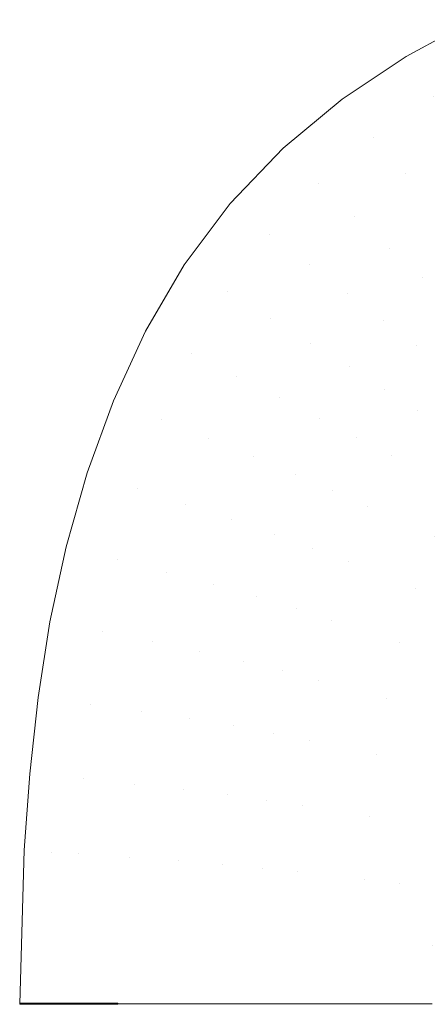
# Model space of a CAD drawing. Header units: centimetres. Extents: x -26.4 to 27.6, y -18.6 to 17.1.
# Tile 1 of 256: x -26.4 to -20.1, y -0.7 to 14.6. Entities that reach past the tile are written whole.
import ezdxf

# ---------------------------------------------------------------- set-up
doc = ezdxf.new("R2010")
doc.units = ezdxf.units.CM
doc.header["$LTSCALE"] = 2.54
doc.layers.add('Lucido design-1', color=7, linetype='Continuous')

# ---------------------------------------------------------------- blocks, each defined once
blk = doc.blocks.new('Gruppo-1')
at = {"color": 5, "linetype": 'Continuous', "lineweight": 9}
for points, invisible_edges in [([(-19.36, 14.589, -249.989), (-20.407, 14.018, -249.989), (-19.976, 13.395, -250.058)], 10), ([(-20.407, 14.018, -249.989), (-21.398, 13.354, -249.989), (-20.907, 12.765, -250.062)], 10), ([(-20.907, 12.765, -250.062), (-19.976, 13.395, -250.058), (-20.407, 14.018, -249.989)], 11), ([(-21.398, 13.354, -249.989), (-22.314, 12.591, -249.989), (-21.76, 12.049, -250.065)], 10), ([(-21.76, 12.049, -250.065), (-20.907, 12.765, -250.062), (-21.398, 13.354, -249.989)], 11), ([(-19.976, 13.395, -250.058), (-20.907, 12.765, -250.062), (-20.411, 12.203, -250.279)], 11), ([(-20.411, 12.203, -250.279), (-19.535, 12.801, -250.27), (-19.976, 13.395, -250.058)], 11), ([(-20.907, 12.765, -250.062), (-21.76, 12.049, -250.065), (-21.207, 11.529, -250.287)], 11), ([(-21.207, 11.529, -250.287), (-20.411, 12.203, -250.279), (-20.907, 12.765, -250.062)], 11), ([(-19.535, 12.801, -250.27), (-20.411, 12.203, -250.279), (-19.922, 11.67, -250.611)], 11), ([(-22.314, 12.591, -249.989), (-23.137, 11.729, -249.989), (-22.521, 11.244, -250.068)], 10), ([(-22.521, 11.244, -250.068), (-21.76, 12.049, -250.065), (-22.314, 12.591, -249.989)], 11), ([(-20.411, 12.203, -250.279), (-21.207, 11.529, -250.287), (-20.666, 11.036, -250.627)], 11), ([(-20.666, 11.036, -250.627), (-19.922, 11.67, -250.611), (-20.411, 12.203, -250.279)], 11), ([(-21.76, 12.049, -250.065), (-22.521, 11.244, -250.068), (-21.911, 10.778, -250.296)], 11), ([(-21.911, 10.778, -250.296), (-21.207, 11.529, -250.287), (-21.76, 12.049, -250.065)], 11), ([(-23.137, 11.729, -249.989), (-23.852, 10.775, -249.989), (-23.181, 10.356, -250.071)], 10), ([(-23.181, 10.356, -250.071), (-22.521, 11.244, -250.068), (-23.137, 11.729, -249.989)], 11), ([(-19.922, 11.67, -250.611), (-20.666, 11.036, -250.627), (-20.151, 10.573, -251.071)], 11), ([(-20.151, 10.573, -251.071), (-19.452, 11.173, -251.048), (-19.922, 11.67, -250.611)], 11), ([(-21.207, 11.529, -250.287), (-21.911, 10.778, -250.296), (-21.321, 10.334, -250.642)], 11), ([(-21.321, 10.334, -250.642), (-20.666, 11.036, -250.627), (-21.207, 11.529, -250.287)], 11), ([(-22.521, 11.244, -250.068), (-23.181, 10.356, -250.071), (-22.52, 9.95, -250.304)], 11), ([(-22.52, 9.95, -250.304), (-21.911, 10.778, -250.296), (-22.521, 11.244, -250.068)], 11), ([(-20.666, 11.036, -250.627), (-21.321, 10.334, -250.642), (-20.763, 9.915, -251.094)], 11), ([(-20.763, 9.915, -251.094), (-20.151, 10.573, -251.071), (-20.666, 11.036, -250.627)], 11), ([(-19.452, 11.173, -251.048), (-20.151, 10.573, -251.071), (-19.669, 10.145, -251.604)], 11), ([(-23.852, 10.775, -249.989), (-24.455, 9.746, -249.989), (-23.739, 9.392, -250.073)], 10), ([(-23.739, 9.392, -250.073), (-23.181, 10.356, -250.071), (-23.852, 10.775, -249.989)], 11), ([(-21.911, 10.778, -250.296), (-22.52, 9.95, -250.304), (-21.886, 9.561, -250.657)], 11), ([(-21.886, 9.561, -250.657), (-21.321, 10.334, -250.642), (-21.911, 10.778, -250.296)], 11), ([(-20.151, 10.573, -251.071), (-20.763, 9.915, -251.094), (-20.244, 9.525, -251.634)], 11), ([(-20.244, 9.525, -251.634), (-19.669, 10.145, -251.604), (-20.151, 10.573, -251.071)], 11), ([(-23.181, 10.356, -250.071), (-23.739, 9.392, -250.073), (-23.039, 9.047, -250.312)], 11), ([(-23.039, 9.047, -250.312), (-22.52, 9.95, -250.304), (-23.181, 10.356, -250.071)], 11), ([(-21.321, 10.334, -250.642), (-21.886, 9.561, -250.657), (-21.29, 9.192, -251.115)], 11), ([(-21.29, 9.192, -251.115), (-20.763, 9.915, -251.094), (-21.321, 10.334, -250.642)], 11), ([(-19.669, 10.145, -251.604), (-20.244, 9.525, -251.634), (-19.758, 9.163, -252.237)], 11), ([(-22.52, 9.95, -250.304), (-23.039, 9.047, -250.312), (-22.37, 8.713, -250.671)], 11), ([(-22.37, 8.713, -250.671), (-21.886, 9.561, -250.657), (-22.52, 9.95, -250.304)], 11), ([(-20.244, 9.525, -251.634), (-20.763, 9.915, -251.094), (-21.29, 9.192, -251.115)], 11), ([(-24.455, 9.746, -249.989), (-24.953, 8.662, -249.989), (-24.203, 8.367, -250.076)], 10), ([(-24.203, 8.367, -250.076), (-23.739, 9.392, -250.073), (-24.455, 9.746, -249.989)], 11), ([(-21.29, 9.192, -251.115), (-21.886, 9.561, -250.657), (-22.37, 8.713, -250.671)], 11), ([(-21.29, 9.192, -251.115), (-20.74, 8.845, -251.663), (-20.244, 9.525, -251.634)], 11), ([(-19.758, 9.163, -252.237), (-20.244, 9.525, -251.634), (-20.74, 8.845, -251.663)], 11), ([(-23.739, 9.392, -250.073), (-24.203, 8.367, -250.076), (-23.473, 8.078, -250.32)], 11), ([(-23.473, 8.078, -250.32), (-23.039, 9.047, -250.312), (-23.739, 9.392, -250.073)], 11), ([(-22.37, 8.713, -250.671), (-21.744, 8.394, -251.136), (-21.29, 9.192, -251.115)], 11), ([(-20.74, 8.845, -251.663), (-21.29, 9.192, -251.115), (-21.744, 8.394, -251.136)], 11), ([(-22.37, 8.713, -250.671), (-23.039, 9.047, -250.312), (-23.473, 8.078, -250.32)], 11), ([(-20.74, 8.845, -251.663), (-20.229, 8.52, -252.274), (-19.758, 9.163, -252.237)], 11), ([(-18.81, 8.508, -253.52), (-19.758, 9.163, -252.237), (-20.229, 8.52, -252.274)], 11), ([(-21.744, 8.394, -251.136), (-21.171, 8.092, -251.691), (-20.74, 8.845, -251.663)], 11), ([(-20.229, 8.52, -252.274), (-20.74, 8.845, -251.663), (-21.171, 8.092, -251.691)], 11), ([(-24.953, 8.662, -249.989), (-25.359, 7.541, -249.989), (-24.584, 7.297, -250.079)], 10), ([(-24.584, 7.297, -250.079), (-24.203, 8.367, -250.076), (-24.953, 8.662, -249.989)], 11), ([(-23.473, 8.078, -250.32), (-22.778, 7.795, -250.684), (-22.37, 8.713, -250.671)], 11), ([(-21.744, 8.394, -251.136), (-22.37, 8.713, -250.671), (-22.778, 7.795, -250.684)], 11), ([(-21.171, 8.092, -251.691), (-20.641, 7.806, -252.309), (-20.229, 8.52, -252.274)], 11), ([(-19.242, 7.925, -253.57), (-20.229, 8.52, -252.274), (-20.641, 7.806, -252.309)], 11), ([(-20.229, 8.52, -252.274), (-19.242, 7.925, -253.57), (-18.81, 8.508, -253.52)], 11), ([(-23.473, 8.078, -250.32), (-24.203, 8.367, -250.076), (-24.584, 7.297, -250.079)], 11), ([(-22.778, 7.795, -250.684), (-22.132, 7.523, -251.156), (-21.744, 8.394, -251.136)], 11), ([(-21.171, 8.092, -251.691), (-21.744, 8.394, -251.136), (-22.132, 7.523, -251.156)], 11), ([(-24.584, 7.297, -250.079), (-23.832, 7.057, -250.327), (-23.473, 8.078, -250.32)], 11), ([(-22.778, 7.795, -250.684), (-23.473, 8.078, -250.32), (-23.832, 7.057, -250.327)], 11), ([(-22.132, 7.523, -251.156), (-21.542, 7.263, -251.718), (-21.171, 8.092, -251.691)], 11), ([(-20.641, 7.806, -252.309), (-21.171, 8.092, -251.691), (-21.542, 7.263, -251.718)], 11), ([(-20.641, 7.806, -252.309), (-19.625, 7.274, -253.617), (-19.242, 7.925, -253.57)], 11), ([(-23.832, 7.057, -250.327), (-23.119, 6.821, -250.697), (-22.778, 7.795, -250.684)], 11), ([(-22.132, 7.523, -251.156), (-22.778, 7.795, -250.684), (-23.119, 6.821, -250.697)], 11), ([(-21.542, 7.263, -251.718), (-20.999, 7.015, -252.341), (-20.641, 7.806, -252.309)], 11), ([(-19.625, 7.274, -253.617), (-20.641, 7.806, -252.309), (-20.999, 7.015, -252.341)], 11), ([(-24.584, 7.297, -250.079), (-25.359, 7.541, -249.989), (-25.685, 6.393, -249.989)], 9), ([(-23.119, 6.821, -250.697), (-22.458, 6.591, -251.175), (-22.132, 7.523, -251.156)], 11), ([(-21.542, 7.263, -251.718), (-22.132, 7.523, -251.156), (-22.458, 6.591, -251.175)], 11), ([(-25.685, 6.393, -249.989), (-24.89, 6.196, -250.081), (-24.584, 7.297, -250.079)], 11), ([(-23.832, 7.057, -250.327), (-24.584, 7.297, -250.079), (-24.89, 6.196, -250.081)], 11), ([(-22.458, 6.591, -251.175), (-21.856, 6.37, -251.743), (-21.542, 7.263, -251.718)], 11), ([(-20.999, 7.015, -252.341), (-21.542, 7.263, -251.718), (-21.856, 6.37, -251.743)], 11), ([(-20.999, 7.015, -252.341), (-19.966, 6.546, -253.661), (-19.625, 7.274, -253.617)], 11), ([(-24.89, 6.196, -250.081), (-24.122, 6, -250.333), (-23.832, 7.057, -250.327)], 11), ([(-23.119, 6.821, -250.697), (-23.832, 7.057, -250.327), (-24.122, 6, -250.333)], 11), ([(-21.856, 6.37, -251.743), (-21.306, 6.157, -252.372), (-20.999, 7.015, -252.341)], 11), ([(-19.966, 6.546, -253.661), (-20.999, 7.015, -252.341), (-21.306, 6.157, -252.372)], 11), ([(-24.122, 6, -250.333), (-23.395, 5.806, -250.709), (-23.119, 6.821, -250.697)], 11), ([(-22.458, 6.591, -251.175), (-23.119, 6.821, -250.697), (-23.395, 5.806, -250.709)], 11), ([(-23.395, 5.806, -250.709), (-22.724, 5.616, -251.192), (-22.458, 6.591, -251.175)], 11), ([(-21.856, 6.37, -251.743), (-22.458, 6.591, -251.175), (-22.724, 5.616, -251.192)], 11), ([(-21.306, 6.157, -252.372), (-20.263, 5.749, -253.702), (-19.966, 6.546, -253.661)], 11), ([(-18.861, 6.101, -254.946), (-19.966, 6.546, -253.661), (-20.263, 5.749, -253.702)], 11), ([(-24.89, 6.196, -250.081), (-25.685, 6.393, -249.989), (-25.938, 5.228, -249.989)], 9), ([(-22.724, 5.616, -251.192), (-22.116, 5.431, -251.766), (-21.856, 6.37, -251.743)], 11), ([(-21.306, 6.157, -252.372), (-21.856, 6.37, -251.743), (-22.116, 5.431, -251.766)], 11), ([(-25.938, 5.228, -249.989), (-25.129, 5.075, -250.083), (-24.89, 6.196, -250.081)], 11), ([(-24.122, 6, -250.333), (-24.89, 6.196, -250.081), (-25.129, 5.075, -250.083)], 11), ([(-22.116, 5.431, -251.766), (-21.561, 5.252, -252.401), (-21.306, 6.157, -252.372)], 11), ([(-20.263, 5.749, -253.702), (-21.306, 6.157, -252.372), (-21.561, 5.252, -252.401)], 11), ([(-25.129, 5.075, -250.083), (-24.348, 4.921, -250.34), (-24.122, 6, -250.333)], 11), ([(-23.395, 5.806, -250.709), (-24.122, 6, -250.333), (-24.348, 4.921, -250.34)], 11), ([(-20.263, 5.749, -253.702), (-19.15, 5.356, -254.994), (-18.861, 6.101, -254.946)], 11), ([(-24.348, 4.921, -250.34), (-23.61, 4.768, -250.72), (-23.395, 5.806, -250.709)], 11), ([(-22.724, 5.616, -251.192), (-23.395, 5.806, -250.709), (-23.61, 4.768, -250.72)], 11), ([(-21.561, 5.252, -252.401), (-20.513, 4.904, -253.739), (-20.263, 5.749, -253.702)], 11), ([(-19.15, 5.356, -254.994), (-20.263, 5.749, -253.702), (-20.513, 4.904, -253.739)], 11), ([(-23.61, 4.768, -250.72), (-22.932, 4.616, -251.208), (-22.724, 5.616, -251.192)], 11), ([(-22.116, 5.431, -251.766), (-22.724, 5.616, -251.192), (-22.932, 4.616, -251.208)], 11), ([(-22.932, 4.616, -251.208), (-22.319, 4.467, -251.787), (-22.116, 5.431, -251.766)], 11), ([(-21.561, 5.252, -252.401), (-22.116, 5.431, -251.766), (-22.319, 4.467, -251.787)], 11), ([(-25.129, 5.075, -250.083), (-25.938, 5.228, -249.989), (-26.123, 4.05, -249.989)], 9), ([(-22.319, 4.467, -251.787), (-21.762, 4.321, -252.426), (-21.561, 5.252, -252.401)], 11), ([(-20.513, 4.904, -253.739), (-21.561, 5.252, -252.401), (-21.762, 4.321, -252.426)], 11), ([(-20.513, 4.904, -253.739), (-19.396, 4.564, -255.036), (-19.15, 5.356, -254.994)], 11), ([(-26.123, 4.05, -249.989), (-25.301, 3.941, -250.085), (-25.129, 5.075, -250.083)], 11), ([(-24.348, 4.921, -250.34), (-25.129, 5.075, -250.083), (-25.301, 3.941, -250.085)], 11), ([(-25.301, 3.941, -250.085), (-24.509, 3.831, -250.345), (-24.348, 4.921, -250.34)], 11), ([(-23.61, 4.768, -250.72), (-24.348, 4.921, -250.34), (-24.509, 3.831, -250.345)], 11), ([(-21.762, 4.321, -252.426), (-20.713, 4.034, -253.773), (-20.513, 4.904, -253.739)], 11), ([(-19.396, 4.564, -255.036), (-20.513, 4.904, -253.739), (-20.713, 4.034, -253.773)], 11), ([(-24.509, 3.831, -250.345), (-23.764, 3.719, -250.729), (-23.61, 4.768, -250.72)], 11), ([(-22.932, 4.616, -251.208), (-23.61, 4.768, -250.72), (-23.764, 3.719, -250.729)], 11), ([(-23.764, 3.719, -250.729), (-23.08, 3.607, -251.223), (-22.932, 4.616, -251.208)], 11), ([(-22.319, 4.467, -251.787), (-22.932, 4.616, -251.208), (-23.08, 3.607, -251.223)], 11), ([(-23.08, 3.607, -251.223), (-22.465, 3.495, -251.806), (-22.319, 4.467, -251.787)], 11), ([(-21.762, 4.321, -252.426), (-22.319, 4.467, -251.787), (-22.465, 3.495, -251.806)], 11), ([(-20.713, 4.034, -253.773), (-19.595, 3.749, -255.074), (-19.396, 4.564, -255.036)], 11), ([(-22.465, 3.495, -251.806), (-21.907, 3.383, -252.449), (-21.762, 4.321, -252.426)], 11), ([(-20.713, 4.034, -253.773), (-21.762, 4.321, -252.426), (-21.907, 3.383, -252.449)], 11), ([(-25.301, 3.941, -250.085), (-26.123, 4.05, -249.989), (-26.248, 2.863, -249.989)], 9), ([(-21.907, 3.383, -252.449), (-20.86, 3.158, -253.801), (-20.713, 4.034, -253.773)], 11), ([(-19.595, 3.749, -255.074), (-20.713, 4.034, -253.773), (-20.86, 3.158, -253.801)], 11), ([(-26.248, 2.863, -249.989), (-25.418, 2.784, -250.087), (-25.301, 3.941, -250.085)], 11), ([(-24.509, 3.831, -250.345), (-25.301, 3.941, -250.085), (-25.418, 2.784, -250.087)], 11), ([(-25.418, 2.784, -250.087), (-24.62, 2.704, -250.35), (-24.509, 3.831, -250.345)], 11), ([(-23.764, 3.719, -250.729), (-24.509, 3.831, -250.345), (-24.62, 2.704, -250.35)], 11), ([(-24.62, 2.704, -250.35), (-23.87, 2.621, -250.738), (-23.764, 3.719, -250.729)], 11), ([(-23.08, 3.607, -251.223), (-23.764, 3.719, -250.729), (-23.87, 2.621, -250.738)], 11), ([(-20.86, 3.158, -253.801), (-19.744, 2.93, -255.106), (-19.595, 3.749, -255.074)], 11), ([(-23.87, 2.621, -250.738), (-23.184, 2.538, -251.235), (-23.08, 3.607, -251.223)], 11), ([(-22.465, 3.495, -251.806), (-23.08, 3.607, -251.223), (-23.184, 2.538, -251.235)], 11), ([(-23.184, 2.538, -251.235), (-22.569, 2.455, -251.822), (-22.465, 3.495, -251.806)], 11), ([(-21.907, 3.383, -252.449), (-22.465, 3.495, -251.806), (-22.569, 2.455, -251.822)], 11), ([(-22.569, 2.455, -251.822), (-22.012, 2.371, -252.468), (-21.907, 3.383, -252.449)], 11), ([(-20.86, 3.158, -253.801), (-21.907, 3.383, -252.449), (-22.012, 2.371, -252.468)], 11), ([(-22.012, 2.371, -252.468), (-20.97, 2.201, -253.825), (-20.86, 3.158, -253.801)], 11), ([(-19.744, 2.93, -255.106), (-20.86, 3.158, -253.801), (-20.97, 2.201, -253.825)], 11), ([(-20.97, 2.201, -253.825), (-19.858, 2.028, -255.132), (-19.744, 2.93, -255.106)], 11), ([(-26.248, 2.863, -249.989), (-26.336, 1.674, -249.989), (-25.916, 1.647, -250.014)], 10), ([(-25.418, 2.784, -250.087), (-26.248, 2.863, -249.989), (-25.916, 1.647, -250.014)], 11), ([(-25.916, 1.647, -250.014), (-25.5, 1.62, -250.088), (-25.418, 2.784, -250.087)], 11), ([(-24.62, 2.704, -250.35), (-25.418, 2.784, -250.087), (-25.5, 1.62, -250.088)], 11), ([(-25.5, 1.62, -250.088), (-24.697, 1.565, -250.354), (-24.62, 2.704, -250.35)], 11), ([(-23.87, 2.621, -250.738), (-24.62, 2.704, -250.35), (-24.697, 1.565, -250.354)], 11), ([(-24.697, 1.565, -250.354), (-23.945, 1.509, -250.746), (-23.87, 2.621, -250.738)], 11), ([(-23.184, 2.538, -251.235), (-23.87, 2.621, -250.738), (-23.945, 1.509, -250.746)], 11), ([(-23.945, 1.509, -250.746), (-23.257, 1.453, -251.246), (-23.184, 2.538, -251.235)], 11), ([(-22.569, 2.455, -251.822), (-23.184, 2.538, -251.235), (-23.257, 1.453, -251.246)], 11), ([(-23.257, 1.453, -251.246), (-22.642, 1.396, -251.835), (-22.569, 2.455, -251.822)], 11), ([(-22.012, 2.371, -252.468), (-22.569, 2.455, -251.822), (-22.642, 1.396, -251.835)], 11), ([(-22.642, 1.396, -251.835), (-22.087, 1.339, -252.484), (-22.012, 2.371, -252.468)], 11), ([(-20.97, 2.201, -253.825), (-22.012, 2.371, -252.468), (-22.087, 1.339, -252.484)], 11), ([(-22.087, 1.339, -252.484), (-21.048, 1.223, -253.844), (-20.97, 2.201, -253.825)], 11), ([(-20.97, 2.201, -253.825), (-21.048, 1.223, -253.844), (-20.509, 1.165, -254.51)], 11), ([(-20.509, 1.165, -254.51), (-19.858, 2.028, -255.132), (-20.97, 2.201, -253.825)], 11), ([(-20.509, 1.165, -254.51), (-19.94, 1.105, -255.151), (-19.858, 2.028, -255.132)], 11), ([(-25.916, 1.647, -250.014), (-26.336, 1.674, -249.989), (-26.407, -0.711, -249.989)], 9), ([(-26.407, -0.711, -249.989), (-25.981, -0.711, -250.015), (-25.916, 1.647, -250.014)], 10), ([(-25.5, 1.62, -250.088), (-25.916, 1.647, -250.014), (-25.981, -0.711, -250.015)], 11), ([(-25.981, -0.711, -250.015), (-25.561, -0.711, -250.09), (-25.5, 1.62, -250.088)], 10), ([(-24.697, 1.565, -250.354), (-25.5, 1.62, -250.088), (-25.561, -0.711, -250.09)], 11), ([(-25.561, -0.711, -250.09), (-24.752, -0.711, -250.361), (-24.697, 1.565, -250.354)], 10), ([(-23.945, 1.509, -250.746), (-24.697, 1.565, -250.354), (-24.752, -0.711, -250.361)], 11), ([(-24.752, -0.711, -250.361), (-23.996, -0.711, -250.756), (-23.945, 1.509, -250.746)], 10), ([(-23.257, 1.453, -251.246), (-23.945, 1.509, -250.746), (-23.996, -0.711, -250.756)], 11), ([(-23.996, -0.711, -250.756), (-23.308, -0.711, -251.261), (-23.257, 1.453, -251.246)], 10), ([(-22.642, 1.396, -251.835), (-23.257, 1.453, -251.246), (-23.308, -0.711, -251.261)], 11), ([(-23.308, -0.711, -251.261), (-22.693, -0.711, -251.853), (-22.642, 1.396, -251.835)], 10), ([(-22.087, 1.339, -252.484), (-22.642, 1.396, -251.835), (-22.693, -0.711, -251.853)], 11), ([(-22.693, -0.711, -251.853), (-22.14, -0.711, -252.504), (-22.087, 1.339, -252.484)], 10), ([(-21.048, 1.223, -253.844), (-22.087, 1.339, -252.484), (-22.14, -0.711, -252.504)], 11), ([(-22.14, -0.711, -252.504), (-21.107, -0.711, -253.864), (-21.048, 1.223, -253.844)], 10), ([(-20.509, 1.165, -254.51), (-21.048, 1.223, -253.844), (-21.107, -0.711, -253.864)], 11), ([(-21.107, -0.711, -253.864), (-20.571, -0.711, -254.529), (-20.509, 1.165, -254.51)], 10), ([(-20.509, 1.165, -254.51), (-20.571, -0.711, -254.529), (-19.989, 0.192, -255.164)], 11), ([(-19.989, 0.192, -255.164), (-19.94, 1.105, -255.151), (-20.509, 1.165, -254.51)], 11), ([(-20.571, -0.711, -254.529), (-20.004, -0.711, -255.169), (-19.989, 0.192, -255.164)], 10), ([(-26.36, -0.701, -251.189), (-26.407, -0.711, -251.189), (-26.293, -0.711, -251.189)], 9), ([(-26.36, -0.701, -251.189), (-26.407, -0.701, -251.189), (-26.407, -0.711, -251.189)], 8), ([(-26.36, -0.721, -251.189), (-26.407, -0.711, -251.189), (-26.293, -0.711, -251.189)], 9), ([(-26.36, -0.721, -251.189), (-26.407, -0.721, -251.189), (-26.407, -0.711, -251.189)], 8), ([(-26.293, -0.711, -251.189), (-26.293, -0.701, -251.19), (-26.36, -0.701, -251.189)], 9), ([(-26.293, -0.711, -251.189), (-26.293, -0.721, -251.19), (-26.36, -0.721, -251.189)], 9), ([(-26.182, -0.701, -251.193), (-26.293, -0.701, -251.19), (-26.265, -0.711, -251.19)], 10), ([(-26.293, -0.701, -251.19), (-26.293, -0.711, -251.189), (-26.265, -0.711, -251.19)], 9), ([(-26.182, -0.721, -251.193), (-26.293, -0.721, -251.19), (-26.265, -0.711, -251.19)], 10), ([(-26.293, -0.721, -251.19), (-26.293, -0.711, -251.189), (-26.265, -0.711, -251.19)], 9), ([(-26.265, -0.711, -251.19), (-26.164, -0.711, -251.194), (-26.182, -0.701, -251.193)], 10), ([(-26.265, -0.711, -251.19), (-26.164, -0.711, -251.194), (-26.182, -0.721, -251.193)], 10), ([(-26.164, -0.711, -251.194), (-26.164, -0.701, -251.194), (-26.182, -0.701, -251.193)], 9), ([(-26.164, -0.711, -251.194), (-26.164, -0.721, -251.194), (-26.182, -0.721, -251.193)], 9), ([(-26.044, -0.701, -251.204), (-26.164, -0.701, -251.194), (-26.121, -0.711, -251.196)], 10), ([(-26.164, -0.701, -251.194), (-26.164, -0.711, -251.194), (-26.121, -0.711, -251.196)], 9), ([(-26.044, -0.721, -251.204), (-26.164, -0.721, -251.194), (-26.121, -0.711, -251.196)], 10), ([(-26.164, -0.721, -251.194), (-26.164, -0.711, -251.194), (-26.121, -0.711, -251.196)], 9), ([(-26.121, -0.711, -251.196), (-26.044, -0.711, -251.205), (-26.044, -0.701, -251.204)], 10), ([(-26.121, -0.711, -251.196), (-26.044, -0.711, -251.205), (-26.044, -0.721, -251.204)], 10), ([(-26.041, -0.701, -251.204), (-26.044, -0.711, -251.205), (-25.985, -0.711, -251.211)], 9), ([(-26.041, -0.701, -251.204), (-26.044, -0.701, -251.204), (-26.044, -0.711, -251.205)], 10), ([(-26.041, -0.721, -251.204), (-26.044, -0.711, -251.205), (-25.985, -0.711, -251.211)], 9), ([(-26.041, -0.721, -251.204), (-26.044, -0.721, -251.204), (-26.044, -0.711, -251.205)], 10), ([(-25.917, -0.701, -251.223), (-26.041, -0.701, -251.204), (-25.985, -0.711, -251.211)], 10), ([(-25.917, -0.721, -251.223), (-26.041, -0.721, -251.204), (-25.985, -0.711, -251.211)], 10), ([(-25.985, -0.711, -251.211), (-25.917, -0.711, -251.224), (-25.917, -0.701, -251.223)], 10), ([(-25.985, -0.711, -251.211), (-25.917, -0.711, -251.224), (-25.917, -0.721, -251.223)], 10), ([(-25.898, -0.701, -251.226), (-25.917, -0.711, -251.224), (-25.845, -0.711, -251.237)], 9), ([(-25.898, -0.701, -251.226), (-25.917, -0.701, -251.223), (-25.917, -0.711, -251.224)], 10), ([(-25.898, -0.721, -251.226), (-25.917, -0.711, -251.224), (-25.845, -0.711, -251.237)], 9), ([(-25.898, -0.721, -251.226), (-25.917, -0.721, -251.223), (-25.917, -0.711, -251.224)], 10), ([(-25.845, -0.711, -251.237), (-25.795, -0.701, -251.249), (-25.898, -0.701, -251.226)], 9), ([(-25.845, -0.711, -251.237), (-25.795, -0.721, -251.249), (-25.898, -0.721, -251.226)], 9), ([(-25.845, -0.711, -251.237), (-25.795, -0.711, -251.249), (-25.795, -0.701, -251.249)], 10), ([(-25.845, -0.711, -251.237), (-25.795, -0.711, -251.249), (-25.795, -0.721, -251.249)], 10), ([(-25.756, -0.701, -251.258), (-25.795, -0.711, -251.249), (-25.705, -0.711, -251.273)], 9), ([(-25.756, -0.701, -251.258), (-25.795, -0.701, -251.249), (-25.795, -0.711, -251.249)], 10), ([(-25.756, -0.721, -251.258), (-25.795, -0.711, -251.249), (-25.705, -0.711, -251.273)], 9), ([(-25.756, -0.721, -251.258), (-25.795, -0.721, -251.249), (-25.795, -0.711, -251.249)], 10), ([(-25.705, -0.711, -251.273), (-25.674, -0.701, -251.283), (-25.756, -0.701, -251.258)], 9), ([(-25.705, -0.711, -251.273), (-25.674, -0.721, -251.283), (-25.756, -0.721, -251.258)], 9), ([(-25.705, -0.711, -251.273), (-25.674, -0.711, -251.283), (-25.674, -0.701, -251.283)], 10), ([(-25.705, -0.711, -251.273), (-25.674, -0.711, -251.283), (-25.674, -0.721, -251.283)], 10), ([(-25.674, -0.711, -251.283), (-25.564, -0.711, -251.318), (-25.617, -0.701, -251.3)], 10), ([(-25.617, -0.701, -251.3), (-25.674, -0.701, -251.283), (-25.674, -0.711, -251.283)], 10), ([(-25.674, -0.711, -251.283), (-25.564, -0.711, -251.318), (-25.617, -0.721, -251.3)], 10), ([(-25.617, -0.721, -251.3), (-25.674, -0.721, -251.283), (-25.674, -0.711, -251.283)], 10), ([(-25.564, -0.711, -251.318), (-25.55, -0.701, -251.324), (-25.617, -0.701, -251.3)], 9), ([(-25.564, -0.711, -251.318), (-25.55, -0.721, -251.324), (-25.617, -0.721, -251.3)], 9), ([(-25.564, -0.711, -251.318), (-25.55, -0.711, -251.324), (-25.55, -0.701, -251.324)], 10), ([(-25.564, -0.711, -251.318), (-25.55, -0.711, -251.324), (-25.55, -0.721, -251.324)], 10), ([(-25.55, -0.711, -251.324), (-25.448, -0.711, -251.363), (-25.493, -0.701, -251.345)], 10), ([(-25.493, -0.701, -251.345), (-25.55, -0.701, -251.324), (-25.55, -0.711, -251.324)], 10), ([(-25.55, -0.711, -251.324), (-25.448, -0.711, -251.363), (-25.493, -0.721, -251.345)], 10), ([(-25.493, -0.721, -251.345), (-25.55, -0.721, -251.324), (-25.55, -0.711, -251.324)], 10), ([(-25.448, -0.711, -251.363), (-25.448, -0.701, -251.363), (-25.493, -0.701, -251.345)], 9), ([(-25.448, -0.711, -251.363), (-25.448, -0.72, -251.363), (-25.493, -0.721, -251.345)], 9), ([(-25.324, -0.701, -251.414), (-25.448, -0.701, -251.363), (-25.405, -0.711, -251.38)], 10), ([(-25.448, -0.701, -251.363), (-25.448, -0.711, -251.363), (-25.405, -0.711, -251.38)], 9), ([(-25.324, -0.72, -251.414), (-25.448, -0.72, -251.363), (-25.405, -0.711, -251.38)], 10), ([(-25.448, -0.72, -251.363), (-25.448, -0.711, -251.363), (-25.405, -0.711, -251.38)], 9), ([(-25.405, -0.711, -251.38), (-25.303, -0.711, -251.425), (-25.324, -0.701, -251.414)], 10), ([(-25.405, -0.711, -251.38), (-25.303, -0.711, -251.425), (-25.324, -0.72, -251.414)], 10), ([(-25.303, -0.711, -251.425), (-25.303, -0.701, -251.424), (-25.324, -0.701, -251.414)], 9), ([(-25.303, -0.711, -251.425), (-25.303, -0.72, -251.424), (-25.324, -0.72, -251.414)], 9), ([(-25.303, -0.701, -251.424), (-25.303, -0.711, -251.425), (-25.206, -0.711, -251.468)], 9), ([(-25.206, -0.711, -251.468), (-25.113, -0.701, -251.512), (-25.303, -0.701, -251.424)], 9), ([(-25.303, -0.72, -251.424), (-25.303, -0.711, -251.425), (-25.206, -0.711, -251.468)], 9), ([(-25.206, -0.711, -251.468), (-25.113, -0.72, -251.512), (-25.303, -0.72, -251.424)], 9), ([(-25.206, -0.711, -251.468), (-25.14, -0.711, -251.499), (-25.113, -0.701, -251.512)], 10), ([(-25.113, -0.72, -251.512), (-25.206, -0.711, -251.468), (-25.14, -0.711, -251.499)], 9), ([(-25.14, -0.711, -251.499), (-25.113, -0.711, -251.512), (-25.113, -0.701, -251.512)], 10), ([(-25.14, -0.711, -251.499), (-25.113, -0.711, -251.512), (-25.113, -0.72, -251.512)], 10), ([(-25.094, -0.701, -251.521), (-25.113, -0.711, -251.512), (-24.924, -0.711, -251.607)], 9), ([(-25.094, -0.701, -251.521), (-25.113, -0.701, -251.512), (-25.113, -0.711, -251.512)], 10), ([(-25.094, -0.72, -251.521), (-25.113, -0.711, -251.512), (-24.924, -0.711, -251.607)], 9), ([(-25.094, -0.72, -251.521), (-25.113, -0.72, -251.512), (-25.113, -0.711, -251.512)], 10), ([(-24.924, -0.711, -251.607), (-24.924, -0.701, -251.608), (-25.094, -0.701, -251.521)], 9), ([(-24.924, -0.711, -251.607), (-24.924, -0.72, -251.608), (-25.094, -0.72, -251.521)], 9), ([(-24.924, -0.701, -251.608), (-24.916, -0.711, -251.611), (-24.9, -0.711, -251.62)], 9), ([(-24.924, -0.701, -251.608), (-24.924, -0.711, -251.607), (-24.916, -0.711, -251.611)], 9), ([(-24.9, -0.711, -251.62), (-24.884, -0.701, -251.628), (-24.924, -0.701, -251.608)], 9), ([(-24.924, -0.72, -251.608), (-24.916, -0.711, -251.611), (-24.9, -0.711, -251.62)], 9), ([(-24.9, -0.711, -251.62), (-24.884, -0.72, -251.628), (-24.924, -0.72, -251.608)], 9), ([(-24.924, -0.72, -251.608), (-24.924, -0.711, -251.607), (-24.916, -0.711, -251.611)], 9), ([(-24.9, -0.711, -251.62), (-24.884, -0.711, -251.628), (-24.884, -0.701, -251.628)], 8), ([(-24.9, -0.711, -251.62), (-24.884, -0.711, -251.628), (-24.884, -0.72, -251.628)], 8)]:
    blk.add_3dface(points, dxfattribs=dict(at, invisible_edges=invisible_edges))
blk = doc.blocks.new('Gruppo-2-1')
at = {"color": 5}
blk.add_blockref('Gruppo-1', (0, 0), dxfattribs=at)

msp = doc.modelspace()

# ---------------------------------------------------------------- block references
at = {"layer": 'Lucido design-1', "color": 7}
msp.add_blockref('Gruppo-2-1', (0, 0), dxfattribs=at)

doc.saveas('drawing.dxf')
